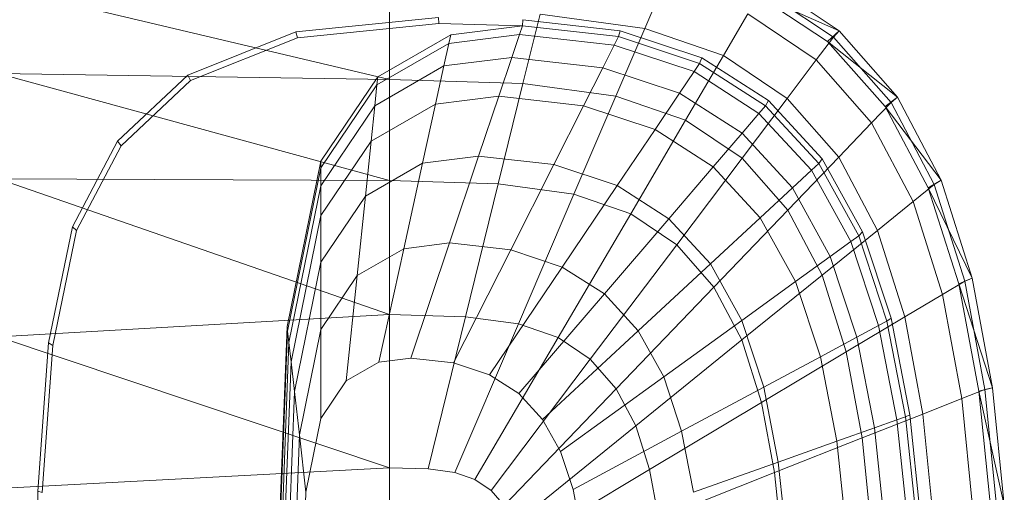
# Model space of a CAD drawing. Header units: metres. Extents: x 391.1 to 427.5, y 12.7 to 28.4.
# Tile 34 of 57: x 404.474 to 404.732, y 26.575 to 26.699. Entities that reach past the tile are written whole.
import ezdxf

# ---------------------------------------------------------------- set-up
doc = ezdxf.new("R2010")
doc.units = ezdxf.units.M
doc.layers.add('02_MOBILIARIO', color=7, linetype='Continuous', lineweight=18)
doc.layers.add('A-DETL-____-MBND', color=7, linetype='Continuous', lineweight=18)

# ---------------------------------------------------------------- blocks, each defined once
blk = doc.blocks.new('Family - Rentamans P1-154566-04_ELEC_P1')
at = {"layer": 'A-DETL-____-MBND', "color": 253, "true_color": 0xaaaaaa}
for p, q in [((0, 0.35008), (0.10273, 0.32574)), ((0.16971, 0.33917), (0.17461, 0.35061)), ((0.21918, 0.33686), (0.2005, 0.34941)), ((0.22069, 0.33849), (0.20176, 0.35121)), ((0.21762, 0.33569), (0.19894, 0.34814)), ((0.22069, 0.33849), (0.19894, 0.34814)), ((0.10273, 0.34405), (0.10273, 0.32574)), ((0.07816, 0.33823), (0.11557, 0.34199)), ((0.11566, 0.34041), (0.11557, 0.34199)), ((0.13755, 0.33987), (0.13769, 0.34144)), ((0.13769, 0.34144), (0.16318, 0.33856)), ((0.1422, 0.34287), (0.13772, 0.3247)), ((0.16971, 0.33917), (0.1422, 0.34287)), ((0.1903, 0.33203), (0.19671, 0.34296)), ((0.21467, 0.33089), (0.19671, 0.34296)), ((0.07861, 0.33669), (0.11566, 0.34041)), ((0.11566, 0.34041), (0.13755, 0.33987)), ((0.11875, 0.33749), (0.13755, 0.33987)), ((0.13678, 0.33756), (0.13755, 0.33987)), ((0.13755, 0.33987), (0.1628, 0.33702)), ((0.16971, 0.33917), (0.1621, 0.32141)), ((0.1628, 0.33702), (0.16318, 0.33856)), ((0.16318, 0.33856), (0.18466, 0.33146)), ((0.1903, 0.33203), (0.16971, 0.33917)), ((0.21762, 0.33569), (0.22069, 0.33849)), ((0.21918, 0.33686), (0.22069, 0.33849)), ((0.23596, 0.32112), (0.22069, 0.33849)), ((0.04977, 0.3269), (0.07816, 0.33823)), ((0.05051, 0.32548), (0.07861, 0.33669)), ((0.07861, 0.33669), (0.07816, 0.33823)), ((0.09963, 0.32643), (0.11875, 0.33749)), ((0.11825, 0.33522), (0.13678, 0.33756)), ((0.11875, 0.33749), (0.11825, 0.33522)), ((0.13476, 0.33156), (0.13678, 0.33756)), ((0.13678, 0.33756), (0.16165, 0.33475)), ((0.16165, 0.33475), (0.1628, 0.33702)), ((0.1628, 0.33702), (0.18406, 0.32998)), ((0.21467, 0.33089), (0.21918, 0.33686)), ((0.23426, 0.31971), (0.21918, 0.33686)), ((0.09941, 0.32432), (0.11825, 0.33522)), ((0.11825, 0.33522), (0.11696, 0.32931)), ((0.15867, 0.32886), (0.16165, 0.33475)), ((0.16165, 0.33475), (0.1826, 0.32782)), ((0.2327, 0.31866), (0.21762, 0.33569)), ((0.23596, 0.32112), (0.21762, 0.33569)), ((0.11696, 0.32931), (0.13476, 0.33156)), ((0.13135, 0.32141), (0.13476, 0.33156)), ((0.13476, 0.33156), (0.15867, 0.32886)), ((0.18036, 0.31508), (0.1903, 0.33203)), ((0.18406, 0.32998), (0.18466, 0.33146)), ((0.18466, 0.33146), (0.20212, 0.32026)), ((0.20704, 0.32079), (0.1903, 0.33203)), ((0.20704, 0.32079), (0.21467, 0.33089)), ((0.22917, 0.3144), (0.21467, 0.33089)), ((0.09884, 0.31884), (0.11696, 0.32931)), ((0.11696, 0.32931), (0.11476, 0.31932)), ((0.15363, 0.3189), (0.15867, 0.32886)), ((0.15867, 0.32886), (0.17881, 0.3222)), ((0.1826, 0.32782), (0.18406, 0.32998)), ((0.18406, 0.32998), (0.20135, 0.31889)), ((0.10273, 0.32574), (0, 0.32734)), ((0, 0.32734), (0.10273, 0.29924)), ((0.03136, 0.30959), (0.04977, 0.3269)), ((0.03228, 0.30834), (0.05051, 0.32548)), ((0.05051, 0.32548), (0.04977, 0.3269)), ((0.08473, 0.30435), (0.09963, 0.32643)), ((0.09941, 0.32432), (0.09963, 0.32643)), ((0.10273, 0.32574), (0.10273, 0.29924)), ((0.13772, 0.3247), (0.10273, 0.32574)), ((0.17881, 0.3222), (0.1826, 0.32782)), ((0.1826, 0.32782), (0.19963, 0.31689)), ((0.08473, 0.30256), (0.09941, 0.32432)), ((0.09941, 0.32432), (0.09884, 0.31884)), ((0.13772, 0.3247), (0.13123, 0.29839)), ((0.1621, 0.32141), (0.13772, 0.3247)), ((0.11476, 0.31932), (0.13135, 0.32141)), ((0.12606, 0.30567), (0.13135, 0.32141)), ((0.13135, 0.32141), (0.15363, 0.3189)), ((0.1621, 0.32141), (0.1511, 0.29571)), ((0.18036, 0.31508), (0.1621, 0.32141)), ((0.1724, 0.31269), (0.17881, 0.3222)), ((0.17881, 0.3222), (0.19518, 0.3117)), ((0.19519, 0.30512), (0.20704, 0.32079)), ((0.22054, 0.30543), (0.20704, 0.32079)), ((0.2327, 0.31866), (0.23596, 0.32112)), ((0.23426, 0.31971), (0.23596, 0.32112)), ((0.24746, 0.29938), (0.23596, 0.32112)), ((0.08473, 0.29792), (0.09884, 0.31884)), ((0.09788, 0.30955), (0.11476, 0.31932)), ((0.09884, 0.31884), (0.09788, 0.30955)), ((0.11476, 0.31932), (0.11135, 0.30381)), ((0.14581, 0.30344), (0.15363, 0.3189)), ((0.15363, 0.3189), (0.1724, 0.31269)), ((0.19963, 0.31689), (0.20135, 0.31889)), ((0.20135, 0.31889), (0.20212, 0.32026)), ((0.20135, 0.31889), (0.2153, 0.30374)), ((0.20212, 0.32026), (0.21621, 0.30495)), ((0.22917, 0.3144), (0.23426, 0.31971)), ((0.24405, 0.29737), (0.2327, 0.31866)), ((0.24746, 0.29938), (0.2327, 0.31866)), ((0.24562, 0.29825), (0.23426, 0.31971)), ((0.19518, 0.3117), (0.19963, 0.31689)), ((0.19963, 0.31689), (0.21338, 0.30196)), ((0.16244, 0.29794), (0.17239, 0.31269)), ((0.18036, 0.31508), (0.16597, 0.29056)), ((0.1724, 0.31269), (0.18765, 0.3029)), ((0.19519, 0.30512), (0.18036, 0.31508)), ((0.22054, 0.30543), (0.22917, 0.3144)), ((0.24008, 0.29377), (0.22917, 0.3144)), ((0.18765, 0.3029), (0.19518, 0.3117)), ((0.19518, 0.3117), (0.20839, 0.29735)), ((0.01958, 0.28716), (0.03136, 0.30959)), ((0.02062, 0.28613), (0.03228, 0.30834)), ((0.03228, 0.30834), (0.03136, 0.30959)), ((0.08473, 0.29006), (0.09788, 0.30955)), ((0.09788, 0.30955), (0.09638, 0.29516)), ((0.11135, 0.30381), (0.12606, 0.30567)), ((0.1184, 0.28289), (0.12606, 0.30567)), ((0.12606, 0.30567), (0.14581, 0.30344)), ((0.17806, 0.28244), (0.19519, 0.30512)), ((0.20717, 0.2915), (0.19519, 0.30512)), ((0.20717, 0.2915), (0.22054, 0.30542)), ((0.2153, 0.30374), (0.21621, 0.30495)), ((0.21621, 0.30495), (0.22681, 0.2858)), ((0.23071, 0.2862), (0.22054, 0.30543)), ((0.07584, 0.26096), (0.08473, 0.30435)), ((0.07598, 0.25981), (0.08473, 0.30256)), ((0.08473, 0.30256), (0.08473, 0.30435)), ((0.08473, 0.29792), (0.08473, 0.30256)), ((0.09638, 0.29516), (0.11135, 0.30381)), ((0.11135, 0.30381), (0.10642, 0.28138)), ((0.13449, 0.28107), (0.14581, 0.30344)), ((0.14581, 0.30344), (0.16244, 0.29794)), ((0.17596, 0.28926), (0.18765, 0.3029)), ((0.18765, 0.3029), (0.19996, 0.28953)), ((0.21338, 0.30196), (0.2153, 0.30374)), ((0.2153, 0.30374), (0.2258, 0.28478)), ((0.10273, 0.29924), (0, 0.29972)), ((0, 0.29972), (0.10273, 0.26415)), ((0.20839, 0.29735), (0.21338, 0.30196)), ((0.21338, 0.30196), (0.22372, 0.28328)), ((0.07631, 0.25683), (0.08473, 0.29792)), ((0.08473, 0.29792), (0.08473, 0.29006)), ((0.10273, 0.29924), (0.10273, 0.26415)), ((0.13123, 0.29839), (0.10273, 0.29924)), ((0.13123, 0.29839), (0.12265, 0.26356)), ((0.1511, 0.29571), (0.13123, 0.29839)), ((0.14804, 0.27659), (0.16244, 0.29794)), ((0.16244, 0.29794), (0.17596, 0.28926)), ((0.19996, 0.28953), (0.20839, 0.29735)), ((0.20839, 0.29735), (0.21834, 0.27939)), ((0.24008, 0.29377), (0.24562, 0.29825)), ((0.24405, 0.29737), (0.24746, 0.29938)), ((0.25202, 0.27221), (0.24405, 0.29737)), ((0.25554, 0.27371), (0.24405, 0.29737)), ((0.24562, 0.29825), (0.24746, 0.29938)), ((0.25359, 0.2729), (0.24562, 0.29825)), ((0.25554, 0.27371), (0.24746, 0.29938)), ((0.08473, 0.27788), (0.09638, 0.29516)), ((0.09638, 0.29516), (0.09423, 0.27433)), ((0.1511, 0.29571), (0.13653, 0.26169)), ((0.1511, 0.29571), (0.16597, 0.29056)), ((0.23071, 0.2862), (0.24008, 0.29377)), ((0.24775, 0.26941), (0.24008, 0.29377)), ((0.07689, 0.25177), (0.08473, 0.29006)), ((0.08473, 0.29006), (0.08473, 0.27788)), ((0.16597, 0.29056), (0.14692, 0.25809)), ((0.16597, 0.29056), (0.17805, 0.28244)), ((0.18688, 0.27741), (0.19996, 0.28953)), ((0.18781, 0.27134), (0.20717, 0.2915)), ((0.19996, 0.28953), (0.20923, 0.2728)), ((0.21618, 0.27446), (0.20717, 0.2915)), ((0.01327, 0.25673), (0.01958, 0.28716)), ((0.02062, 0.28613), (0.01958, 0.28716)), ((0.15906, 0.26952), (0.17596, 0.28926)), ((0.17596, 0.28926), (0.18688, 0.27741)), ((0.01437, 0.25599), (0.02062, 0.28613)), ((0.21618, 0.27446), (0.23071, 0.2862)), ((0.22372, 0.28328), (0.2258, 0.28478)), ((0.2258, 0.28478), (0.22681, 0.2858)), ((0.2258, 0.28478), (0.23317, 0.26239)), ((0.22681, 0.2858), (0.23426, 0.26319)), ((0.23785, 0.2635), (0.23071, 0.2862)), ((0.10642, 0.28138), (0.1184, 0.28289)), ((0.10826, 0.25273), (0.1184, 0.28289)), ((0.1184, 0.28289), (0.13449, 0.28107)), ((0.17805, 0.28244), (0.15537, 0.25241)), ((0.17805, 0.28244), (0.18781, 0.27134)), ((0.21834, 0.27939), (0.22372, 0.28328)), ((0.22372, 0.28328), (0.23099, 0.26122)), ((0.09423, 0.27433), (0.10642, 0.28138)), ((0.10642, 0.28138), (0.09989, 0.25167)), ((0.1195, 0.25146), (0.13449, 0.28107)), ((0.13449, 0.28107), (0.14804, 0.27659)), ((0.20923, 0.2728), (0.21834, 0.27939)), ((0.21834, 0.27939), (0.22533, 0.25818)), ((0.07778, 0.24394), (0.08473, 0.27788)), ((0.08473, 0.27788), (0.08473, 0.26025)), ((0.12897, 0.24833), (0.14804, 0.27659)), ((0.14804, 0.27659), (0.15906, 0.26952)), ((0.16795, 0.25986), (0.18688, 0.27741)), ((0.18688, 0.27741), (0.19509, 0.26258)), ((0.08473, 0.26025), (0.09423, 0.27433)), ((0.09423, 0.27433), (0.09137, 0.24674)), ((0.19515, 0.25746), (0.21618, 0.27446)), ((0.22251, 0.25433), (0.21618, 0.27446)), ((0.18781, 0.27134), (0.16218, 0.24466)), ((0.18781, 0.27134), (0.19515, 0.25746)), ((0.19509, 0.26258), (0.20923, 0.2728)), ((0.20923, 0.2728), (0.21574, 0.25304)), ((0.24775, 0.26941), (0.25359, 0.2729)), ((0.25202, 0.27221), (0.25554, 0.27371)), ((0.2573, 0.24402), (0.25202, 0.27221)), ((0.26089, 0.24493), (0.25202, 0.27221)), ((0.25359, 0.2729), (0.25554, 0.27371)), ((0.25887, 0.24449), (0.25359, 0.2729)), ((0.26089, 0.24493), (0.25554, 0.27371)), ((0.13667, 0.24339), (0.15906, 0.26952)), ((0.15906, 0.26952), (0.16795, 0.25986)), ((0.23785, 0.2635), (0.24775, 0.26941)), ((0.25282, 0.2421), (0.24775, 0.26941)), ((0.10273, 0.26415), (0, 0.2583)), ((0.10273, 0.26415), (0.10273, 0.22395)), ((0.12264, 0.26356), (0.10273, 0.26415)), ((0.12264, 0.26356), (0.11281, 0.22365)), ((0.12264, 0.26356), (0.13653, 0.26169)), ((0.22251, 0.25433), (0.23785, 0.2635)), ((0.24258, 0.23805), (0.23785, 0.2635)), ((0.07287, 0.18276), (0.07584, 0.26096)), ((0.07598, 0.25981), (0.07584, 0.26096)), ((0.11983, 0.2227), (0.13653, 0.26169)), ((0.13653, 0.26169), (0.14692, 0.25809)), ((0.17464, 0.24778), (0.19509, 0.26258)), ((0.19509, 0.26258), (0.20086, 0.24506)), ((0.22533, 0.25818), (0.23099, 0.26122)), ((0.23099, 0.26122), (0.23317, 0.26239)), ((0.23099, 0.26122), (0.2358, 0.23649)), ((0.23317, 0.26239), (0.23426, 0.26319)), ((0.23317, 0.26239), (0.23806, 0.23729)), ((0.23426, 0.26319), (0.23919, 0.23784)), ((0, 0.2583), (0.10273, 0.22395)), ((0.07304, 0.18276), (0.07598, 0.25981)), ((0.07631, 0.25683), (0.07598, 0.25981)), ((0.07907, 0.2326), (0.08473, 0.26025)), ((0.08473, 0.26025), (0.08473, 0.23691)), ((0.14288, 0.23664), (0.16795, 0.25986)), ((0.16795, 0.25986), (0.17464, 0.24778)), ((0.01046, 0.21786), (0.01327, 0.25673)), ((0.01159, 0.21751), (0.01437, 0.25599)), ((0.01437, 0.25599), (0.01327, 0.25673)), ((0.074, 0.19601), (0.07631, 0.25683)), ((0.07689, 0.25177), (0.07631, 0.25683)), ((0.14692, 0.25809), (0.12509, 0.22088)), ((0.14692, 0.25809), (0.15537, 0.25241)), ((0.19515, 0.25746), (0.16731, 0.23496)), ((0.19515, 0.25746), (0.20031, 0.24107)), ((0.21574, 0.25304), (0.22533, 0.25818)), ((0.22533, 0.25818), (0.22995, 0.23441)), ((0.20031, 0.24107), (0.22251, 0.25433)), ((0.2267, 0.23178), (0.22251, 0.25433)), ((0.07426, 0.18276), (0.07689, 0.25177)), ((0.07689, 0.25177), (0.07778, 0.24394)), ((0.09137, 0.24674), (0.09989, 0.25167)), ((0.09989, 0.25167), (0.10826, 0.25273)), ((0.10826, 0.25273), (0.1195, 0.25146)), ((0.1195, 0.25146), (0.12897, 0.24833)), ((0.15537, 0.25241), (0.12937, 0.21801)), ((0.15537, 0.25241), (0.16218, 0.24466)), ((0.20086, 0.24506), (0.21574, 0.25304)), ((0.21574, 0.25304), (0.22004, 0.23089)), ((0.12897, 0.24833), (0.13667, 0.24339)), ((0.08473, 0.23691), (0.09137, 0.24674)), ((0.14756, 0.2282), (0.17464, 0.24778)), ((0.17464, 0.24778), (0.17934, 0.23351)), ((0.07545, 0.18276), (0.07778, 0.24394)), ((0.07778, 0.24394), (0.07907, 0.2326)), ((0.16218, 0.24466), (0.13282, 0.21409)), ((0.13667, 0.24339), (0.14288, 0.23664)), ((0.16218, 0.24466), (0.16731, 0.23496)), ((0.17934, 0.23351), (0.20086, 0.24506)), ((0.20086, 0.24506), (0.20468, 0.22542)), ((0.25282, 0.2421), (0.25887, 0.24449)), ((0.2573, 0.24402), (0.26089, 0.24493)), ((0.26035, 0.21386), (0.2573, 0.24402)), ((0.26398, 0.21415), (0.2573, 0.24402)), ((0.25887, 0.24449), (0.26089, 0.24493)), ((0.26192, 0.2141), (0.25887, 0.24449)), ((0.26398, 0.21415), (0.26089, 0.24493)), ((0.20031, 0.24107), (0.17092, 0.2235)), ((0.20031, 0.24107), (0.20372, 0.22269)), ((0.24258, 0.23805), (0.25282, 0.2421)), ((0.25575, 0.21289), (0.25282, 0.2421)), ((0.2267, 0.23178), (0.24258, 0.23805)), ((0.23806, 0.23729), (0.23919, 0.23784)), ((0.23919, 0.23784), (0.24205, 0.21072)), ((0.24532, 0.21083), (0.24258, 0.23805)), ((0.08078, 0.21759), (0.08473, 0.23691)), ((0.14288, 0.23664), (0.14756, 0.2282)), ((0.22995, 0.23441), (0.2358, 0.23649)), ((0.2358, 0.23649), (0.23806, 0.2373)), ((0.2358, 0.23649), (0.23859, 0.21004)), ((0.23806, 0.23729), (0.24088, 0.21045)), ((0.07717, 0.18276), (0.07907, 0.2326)), ((0.08078, 0.21759), (0.07907, 0.2326)), ((0.16731, 0.23496), (0.13541, 0.20918)), ((0.15084, 0.21822), (0.17934, 0.23351)), ((0.16731, 0.23496), (0.17092, 0.2235)), ((0.17934, 0.23351), (0.18245, 0.21752)), ((0.22004, 0.23089), (0.22995, 0.23441)), ((0.22995, 0.23441), (0.23263, 0.20898)), ((0.20373, 0.22269), (0.2267, 0.23177)), ((0.20468, 0.22542), (0.22004, 0.23089)), ((0.22004, 0.23089), (0.22254, 0.20719)), ((0.22913, 0.20764), (0.2267, 0.23178)), ((0.14756, 0.2282), (0.15084, 0.21822)), ((0.18245, 0.21752), (0.20468, 0.22542)), ((0.20468, 0.22542), (0.20689, 0.20442)), ((0.10273, 0.22395), (0, 0.2185)), ((0.10273, 0.22395), (0.10273, 0.18276)), ((0.10273, 0.22395), (0.11281, 0.22365)), ((0.11281, 0.22365), (0.11983, 0.2227)), ((0.11983, 0.2227), (0.12509, 0.22088)), ((0.17092, 0.2235), (0.13724, 0.20338)), ((0.17092, 0.2235), (0.1733, 0.21066)), ((0.20373, 0.22269), (0.1733, 0.21066)), ((0.20373, 0.22269), (0.2057, 0.20303)), ((0.12509, 0.22088), (0.12937, 0.21801)), ((0.00965, 0.18276), (0.01046, 0.21786)), ((0.01159, 0.21751), (0.01046, 0.21786)), ((0.07945, 0.18276), (0.08078, 0.21759)), ((0.12937, 0.21801), (0.13282, 0.21409)), ((0.15084, 0.21822), (0.15302, 0.20705))]:
    blk.add_line(p, q, dxfattribs=at)
blk = doc.blocks.new('LONDR55-XX_ZZ-ARQ-CAA-M3D-Londres55_ifc-1-04_ELEC_P1')
at = {"layer": '02_MOBILIARIO', "color": 253, "lineweight": 18, "true_color": 0xaaaaaa}
blk.add_blockref('Family - Rentamans P1-154566-04_ELEC_P1', (404.46838, 26.35771), dxfattribs=at)

msp = doc.modelspace()

# ---------------------------------------------------------------- block references
at = {"lineweight": 5}
msp.add_blockref('LONDR55-XX_ZZ-ARQ-CAA-M3D-Londres55_ifc-1-04_ELEC_P1', (0, 0), dxfattribs=at)

doc.saveas('drawing.dxf')
